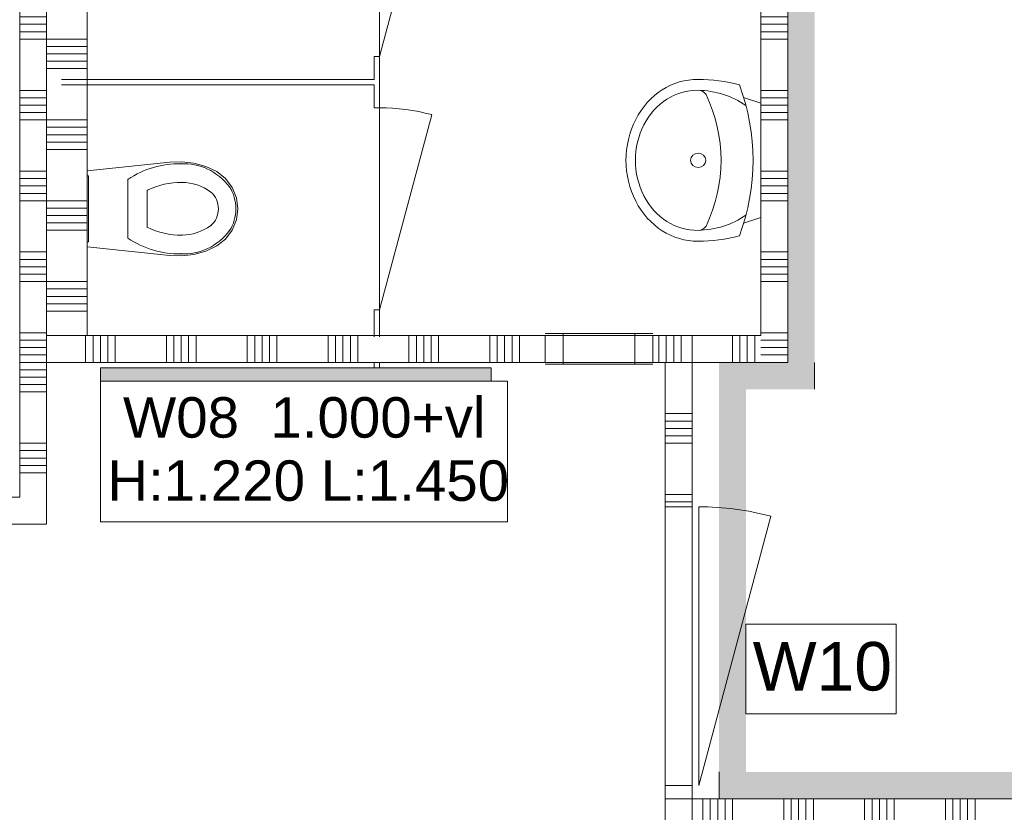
# Model space of a CAD drawing. Header units: millimetres. Extents: x -409 to 257590, y -7854 to 67330.
# Tile 4 of 205: x 6355 to 10009, y 23230 to 26172. Entities that reach past the tile are written whole.
import ezdxf

# ---------------------------------------------------------------- set-up
doc = ezdxf.new("R2010")
doc.units = ezdxf.units.MM
doc.header["$MEASUREMENT"] = 0
for name, color, linetype in [('42 Binnenwandafw', 7, 'Continuous'), ('42 Binnenwandafw Doorsnede-arcering', 7, 'Continuous'), ('Info Wandafwerking aanduiding', 7, 'Continuous'), ('Info Wandafwerking aanduiding Doorsnede-arcering', 7, 'Continuous'), ('New_# trashcan Laagscheidingslijnen', 7, 'Continuous'), ('New_22 NC Binnenwanden', 7, 'Continuous'), ('New_22 NC Binnenwanden Deuren', 7, 'Continuous'), ('New_22 NC Binnenwanden Doorsnede-arcering', 7, 'Continuous'), ('New_22 NC Binnenwanden Ramen', 7, 'Continuous'), ('New_72 Vaste Inrichting', 7, 'Continuous'), ('New_72 Vaste Inrichting Deuren', 7, 'Continuous'), ('New_74 Sanitair', 7, 'Continuous'), ('New_Z Ruimtefuncties Zone omranding', 7, 'Continuous')]:
    doc.layers.add(name, color=color, linetype=linetype)
doc.styles.add('GENERATED_STYLE_1', font='txt')

# ---------------------------------------------------------------- blocks, each defined once
blk = doc.blocks.new('*X105')
at = {"layer": 'New_22 NC Binnenwanden Doorsnede-arcering', "color": 254, "linetype": 'Continuous', "lineweight": 0, "true_color": 0xe9ebeb}
for p, q in [((6354.8, 28609.7), (6419.5, 28609.7)), ((6354.8, 28582.3), (6419.5, 28582.3)), ((6419.5, 28609.7), (6454.8, 28609.7)), ((6419.5, 28582.3), (6454.8, 28582.3)), ((6354.8, 28554.9), (6419.5, 28554.9)), ((6419.5, 28554.9), (6454.8, 28554.9)), ((6354.8, 28527.4), (6419.5, 28527.4)), ((6419.5, 28527.4), (6454.8, 28527.4)), ((6354.8, 28500), (6419.5, 28500)), ((6419.5, 28500), (6454.8, 28500)), ((6354.8, 28309.7), (6419.5, 28309.7)), ((6354.8, 28282.3), (6419.5, 28282.3)), ((6419.5, 28309.7), (6454.8, 28309.7)), ((6419.5, 28282.3), (6454.8, 28282.3)), ((6354.8, 28254.9), (6419.5, 28254.9)), ((6419.5, 28254.9), (6454.8, 28254.9)), ((6354.8, 28227.4), (6419.5, 28227.4)), ((6419.5, 28227.4), (6454.8, 28227.4)), ((6354.8, 28200), (6419.5, 28200)), ((6419.5, 28200), (6454.8, 28200)), ((6354.8, 28009.7), (6419.5, 28009.7)), ((6419.5, 28009.7), (6454.8, 28009.7)), ((6354.8, 27982.3), (6419.5, 27982.3)), ((6354.8, 27954.9), (6419.5, 27954.9)), ((6419.5, 27982.3), (6454.8, 27982.3)), ((6419.5, 27954.9), (6454.8, 27954.9)), ((6354.8, 27927.4), (6419.5, 27927.4)), ((6419.5, 27927.4), (6454.8, 27927.4)), ((6354.8, 27900), (6419.5, 27900)), ((6419.5, 27900), (6454.8, 27900)), ((6354.8, 27709.7), (6419.5, 27709.7)), ((6419.5, 27709.7), (6454.8, 27709.7)), ((6354.8, 27682.3), (6419.5, 27682.3)), ((6419.5, 27682.3), (6454.8, 27682.3)), ((6354.8, 27654.9), (6419.5, 27654.9)), ((6354.8, 27627.4), (6419.5, 27627.4)), ((6419.5, 27654.9), (6454.8, 27654.9)), ((6419.5, 27627.4), (6454.8, 27627.4)), ((6354.8, 27600), (6419.5, 27600)), ((6419.5, 27600), (6454.8, 27600)), ((6354.8, 27409.7), (6419.5, 27409.7)), ((6419.5, 27409.7), (6454.8, 27409.7)), ((6354.8, 27382.3), (6419.5, 27382.3)), ((6419.5, 27382.3), (6454.8, 27382.3)), ((6354.8, 27354.9), (6419.5, 27354.9)), ((6419.5, 27354.9), (6454.8, 27354.9)), ((6354.8, 27327.4), (6419.5, 27327.4)), ((6354.8, 27300), (6419.5, 27300)), ((6419.5, 27327.4), (6454.8, 27327.4)), ((6419.5, 27300), (6454.8, 27300)), ((6354.8, 27109.7), (6419.5, 27109.7)), ((6354.8, 27082.3), (6419.5, 27082.3)), ((6419.5, 27109.7), (6454.8, 27109.7)), ((6419.5, 27082.3), (6454.8, 27082.3)), ((6354.8, 27054.9), (6419.5, 27054.9)), ((6419.5, 27054.9), (6454.8, 27054.9)), ((6354.8, 27027.4), (6419.5, 27027.4)), ((6419.5, 27027.4), (6454.8, 27027.4)), ((6354.8, 27000), (6419.5, 27000)), ((6419.5, 27000), (6454.8, 27000)), ((6354.8, 26809.7), (6419.5, 26809.7)), ((6419.5, 26809.7), (6454.8, 26809.7)), ((6354.8, 26782.3), (6419.5, 26782.3)), ((6354.8, 26754.9), (6419.5, 26754.9)), ((6419.5, 26782.3), (6454.8, 26782.3)), ((6419.5, 26754.9), (6454.8, 26754.9)), ((6354.8, 26727.4), (6419.5, 26727.4)), ((6419.5, 26727.4), (6454.8, 26727.4)), ((6354.8, 26700), (6419.5, 26700)), ((6419.5, 26700), (6454.8, 26700)), ((6354.8, 26509.7), (6419.5, 26509.7)), ((6419.5, 26509.7), (6454.8, 26509.7)), ((6354.8, 26482.3), (6419.5, 26482.3)), ((6354.8, 26454.9), (6419.5, 26454.9)), ((6419.5, 26482.3), (6454.8, 26482.3)), ((6419.5, 26454.9), (6454.8, 26454.9)), ((6354.8, 26427.4), (6419.5, 26427.4)), ((6419.5, 26427.4), (6454.8, 26427.4)), ((6354.8, 26400), (6419.5, 26400)), ((6419.5, 26400), (6454.8, 26400)), ((6354.8, 26209.7), (6419.5, 26209.7)), ((6419.5, 26209.7), (6454.8, 26209.7)), ((6354.8, 26182.3), (6419.5, 26182.3)), ((6419.5, 26182.3), (6454.8, 26182.3)), ((6354.8, 26154.9), (6419.5, 26154.9)), ((6354.8, 26127.4), (6419.5, 26127.4)), ((6419.5, 26154.9), (6454.8, 26154.9)), ((6419.5, 26127.4), (6454.8, 26127.4)), ((6354.8, 26100), (6419.5, 26100)), ((6419.5, 26100), (6454.8, 26100)), ((6354.8, 25909.7), (6419.5, 25909.7)), ((6419.5, 25909.7), (6454.8, 25909.7)), ((6354.8, 25882.3), (6419.5, 25882.3)), ((6419.5, 25882.3), (6454.8, 25882.3)), ((6354.8, 25854.9), (6419.5, 25854.9)), ((6419.5, 25854.9), (6454.8, 25854.9)), ((6354.8, 25827.4), (6419.5, 25827.4)), ((6354.8, 25800), (6419.5, 25800)), ((6419.5, 25827.4), (6454.8, 25827.4)), ((6419.5, 25800), (6454.8, 25800)), ((6354.8, 25609.7), (6419.5, 25609.7)), ((6354.8, 25582.3), (6419.5, 25582.3)), ((6419.5, 25609.7), (6454.8, 25609.7)), ((6419.5, 25582.3), (6454.8, 25582.3)), ((6354.8, 25554.9), (6419.5, 25554.9)), ((6419.5, 25554.9), (6454.8, 25554.9)), ((6354.8, 25527.4), (6419.5, 25527.4)), ((6419.5, 25527.4), (6454.8, 25527.4)), ((6354.8, 25500), (6419.5, 25500)), ((6419.5, 25500), (6454.8, 25500)), ((6354.8, 25309.7), (6419.5, 25309.7)), ((6419.5, 25309.7), (6454.8, 25309.7)), ((6354.8, 25282.3), (6419.5, 25282.3)), ((6354.8, 25254.9), (6419.5, 25254.9)), ((6419.5, 25282.3), (6454.8, 25282.3)), ((6419.5, 25254.9), (6454.8, 25254.9)), ((6354.8, 25227.4), (6419.5, 25227.4)), ((6419.5, 25227.4), (6454.8, 25227.4)), ((6354.8, 25200), (6419.5, 25200)), ((6419.5, 25200), (6454.8, 25200)), ((6354.8, 25009.7), (6419.5, 25009.7)), ((6419.5, 25009.7), (6454.8, 25009.7)), ((6354.8, 24982.3), (6419.5, 24982.3)), ((6419.5, 24982.3), (6454.8, 24982.3)), ((6354.8, 24954.9), (6419.5, 24954.9)), ((6354.8, 24927.4), (6419.5, 24927.4)), ((6419.5, 24954.9), (6454.8, 24954.9)), ((6419.5, 24927.4), (6454.8, 24927.4))]:
    blk.add_line(p, q, dxfattribs=at)
blk = doc.blocks.new('Wall_11_2', base_point=(6454.8, 24900))
at = {"layer": 'New_22 NC Binnenwanden', "color": 8, "linetype": 'Continuous', "lineweight": 0, "true_color": 0x778488, "flags": 128}
for points in [[(6354.8, 28760), (6354.8, 24900)], [(6454.8, 25000), (6454.8, 28760)], [(6454.8, 24900), (6354.8, 24900)]]:
    blk.add_lwpolyline(points, dxfattribs=at)
at = {"layer": 'New_22 NC Binnenwanden', "color": 8, "lineweight": 0, "true_color": 0x778488}
blk.add_blockref('*X105', (0, 0), dxfattribs=at)
blk = doc.blocks.new('*X107')
at = {"layer": 'New_22 NC Binnenwanden Doorsnede-arcering', "color": 254, "linetype": 'Continuous', "lineweight": 0, "true_color": 0xe9ebeb}
for p, q in [((9122.5, 24982.3), (9204.8, 24982.3)), ((9149.9, 24954.9), (9204.8, 24954.9)), ((9177.4, 24927.4), (9204.8, 24927.4))]:
    blk.add_line(p, q, dxfattribs=at)
blk = doc.blocks.new('*X109')
at = {"layer": 'New_22 NC Binnenwanden Doorsnede-arcering', "color": 254, "linetype": 'Continuous', "lineweight": 0, "true_color": 0xe9ebeb}
for p, q in [((9104.8, 27109.7), (9204.8, 27109.7)), ((9104.8, 27082.3), (9204.8, 27082.3)), ((9104.8, 27054.9), (9204.8, 27054.9)), ((9104.8, 27027.4), (9204.8, 27027.4)), ((9104.8, 27000), (9204.8, 27000)), ((9104.8, 26809.7), (9204.8, 26809.7)), ((9104.8, 26782.3), (9204.8, 26782.3)), ((9104.8, 26754.9), (9204.8, 26754.9)), ((9104.8, 26727.4), (9204.8, 26727.4)), ((9104.8, 26700), (9204.8, 26700)), ((9104.8, 26509.7), (9204.8, 26509.7)), ((9104.8, 26482.3), (9204.8, 26482.3)), ((9104.8, 26454.9), (9204.8, 26454.9)), ((9104.8, 26427.4), (9204.8, 26427.4)), ((9104.8, 26400), (9204.8, 26400)), ((9104.8, 26209.7), (9204.8, 26209.7)), ((9104.8, 26182.3), (9204.8, 26182.3)), ((9104.8, 26154.9), (9204.8, 26154.9)), ((9104.8, 26127.4), (9204.8, 26127.4)), ((9104.8, 26100), (9204.8, 26100)), ((9104.8, 25909.7), (9204.8, 25909.7)), ((9104.8, 25882.3), (9204.8, 25882.3)), ((9104.8, 25854.9), (9204.8, 25854.9)), ((9104.8, 25827.4), (9204.8, 25827.4)), ((9104.8, 25800), (9204.8, 25800)), ((9104.8, 25609.7), (9204.8, 25609.7)), ((9104.8, 25582.3), (9204.8, 25582.3)), ((9104.8, 25554.9), (9204.8, 25554.9)), ((9104.8, 25527.4), (9204.8, 25527.4)), ((9104.8, 25500), (9204.8, 25500)), ((9104.8, 25309.7), (9204.8, 25309.7)), ((9104.8, 25282.3), (9204.8, 25282.3)), ((9104.8, 25254.9), (9204.8, 25254.9)), ((9104.8, 25227.4), (9204.8, 25227.4)), ((9104.8, 25200), (9204.8, 25200)), ((9104.8, 25009.7), (9204.8, 25009.7))]:
    blk.add_line(p, q, dxfattribs=at)
blk = doc.blocks.new('*X113')
at = {"layer": 'New_22 NC Binnenwanden Doorsnede-arcering', "color": 254, "linetype": 'Continuous', "lineweight": 0, "true_color": 0xe9ebeb}
for p, q in [((9104.8, 24982.3), (9122.5, 24982.3)), ((9104.8, 24954.9), (9149.9, 24954.9)), ((9104.8, 24927.4), (9177.4, 24927.4))]:
    blk.add_line(p, q, dxfattribs=at)
blk = doc.blocks.new('Wall_12_2', base_point=(9104.8, 28760))
at = {"layer": 'New_22 NC Binnenwanden', "color": 8, "linetype": 'Continuous', "lineweight": 0, "true_color": 0x778488, "flags": 128}
for points in [[(9104.8, 27116), (9104.8, 25000)], [(9204.8, 24900), (9204.8, 27116)], [(9204.8, 24900), (9104.8, 24900)]]:
    blk.add_lwpolyline(points, dxfattribs=at)
at = {"layer": 'New_22 NC Binnenwanden', "color": 8, "lineweight": 0, "true_color": 0x778488}
for name in ['*X109', '*X113', '*X107']:
    blk.add_blockref(name, (0, 0), dxfattribs=at)
blk = doc.blocks.new('*X170')
at = {"layer": 'New_22 NC Binnenwanden Doorsnede-arcering', "color": 254, "linetype": 'Continuous', "lineweight": 0, "true_color": 0xe9ebeb}
for p, q in [((8750, 24709.7), (8850, 24709.7)), ((8750, 24682.3), (8850, 24682.3)), ((8750, 24654.9), (8850, 24654.9)), ((8750, 24627.4), (8850, 24627.4)), ((8750, 24600), (8850, 24600)), ((8750, 24409.7), (8850, 24409.7)), ((8750, 24382.3), (8850, 24382.3))]:
    blk.add_line(p, q, dxfattribs=at)
blk = doc.blocks.new('D1 22_4')
at = {"layer": 'New_22 NC Binnenwanden Deuren', "color": 1, "linetype": 'Continuous', "lineweight": 0}
for q in [(-481.8, 267.6), (-517, 0)]:
    blk.add_line((517, 0), q, dxfattribs=at)
at = {"layer": 'New_22 NC Binnenwanden Deuren', "color": 7, "linetype": 'Continuous', "lineweight": 0}
for p, q in [((-517, -25), (-517, -125)), ((-517, -25), (-517, -125)), ((517, -25), (517, -125)), ((517, -25), (517, -125))]:
    blk.add_line(p, q, dxfattribs=at)
at = {"layer": 'New_22 NC Binnenwanden Deuren', "color": 1, "linetype": 'Continuous', "lineweight": 0}
blk.add_arc((517, 0), 1034, 165, 180, dxfattribs=at)
blk = doc.blocks.new('Wall_26_2', base_point=(8850, 25000))
at = {"layer": 'New_22 NC Binnenwanden', "color": 8, "linetype": 'Continuous', "lineweight": 0, "true_color": 0x778488}
for p, q in [((8850, 24364), (8750, 24364)), ((8850, 23330), (8750, 23330))]:
    blk.add_line(p, q, dxfattribs=at)
at = {"layer": 'New_22 NC Binnenwanden', "color": 8, "linetype": 'Continuous', "lineweight": 0, "true_color": 0x778488, "flags": 128}
for points in [[(8750, 24900), (8750, 24364)], [(8850, 24900), (8750, 24900)], [(8850, 24364), (8850, 24900)], [(8750, 23330), (8750, 23280)], [(8850, 23280), (8850, 23330)], [(8850, 23280), (8750, 23280)]]:
    blk.add_lwpolyline(points, dxfattribs=at)
at = {"layer": 'New_22 NC Binnenwanden', "color": 8, "lineweight": 0, "true_color": 0x778488}
blk.add_blockref('*X170', (0, 0), dxfattribs=at)
at = {"layer": 'New_22 NC Binnenwanden Deuren', "color": 1, "linetype": 'Continuous', "lineweight": 0, "zscale": 1000, "rotation": 270.0000001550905}
blk.add_blockref('D1 22_4', (8875, 23847), dxfattribs=at)
blk = doc.blocks.new('*X181')
at = {"layer": 'New_22 NC Binnenwanden Doorsnede-arcering', "color": 254, "linetype": 'Continuous', "lineweight": 0, "true_color": 0xe9ebeb}
for p, q in [((8890.3, 23181.5), (8890.3, 23280)), ((8917.7, 23181.5), (8917.7, 23280)), ((8945.1, 23181.5), (8945.1, 23280)), ((8972.6, 23181.5), (8972.6, 23280)), ((9000, 23181.5), (9000, 23280)), ((9190.3, 23181.5), (9190.3, 23280)), ((9217.7, 23181.5), (9217.7, 23280)), ((9245.1, 23181.5), (9245.1, 23280)), ((9272.6, 23181.5), (9272.6, 23280)), ((9300, 23181.5), (9300, 23280)), ((9490.3, 23181.5), (9490.3, 23280)), ((9517.7, 23181.5), (9517.7, 23280)), ((9545.1, 23181.5), (9545.1, 23280)), ((9572.6, 23181.5), (9572.6, 23280)), ((9600, 23181.5), (9600, 23280)), ((9790.3, 23181.5), (9790.3, 23280)), ((9817.7, 23181.5), (9817.7, 23280)), ((9845.1, 23181.5), (9845.1, 23280)), ((9872.6, 23181.5), (9872.6, 23280)), ((9900, 23181.5), (9900, 23280)), ((10090.3, 23181.5), (10090.3, 23280)), ((10117.7, 23181.5), (10117.7, 23280)), ((10145.1, 23181.5), (10145.1, 23280)), ((8890.3, 23180), (8890.3, 23181.5)), ((8917.7, 23180), (8917.7, 23181.5)), ((8945.1, 23180), (8945.1, 23181.5)), ((8972.6, 23180), (8972.6, 23181.5)), ((9000, 23180), (9000, 23181.5)), ((9190.3, 23180), (9190.3, 23181.5)), ((9217.7, 23180), (9217.7, 23181.5)), ((9245.1, 23180), (9245.1, 23181.5)), ((9272.6, 23180), (9272.6, 23181.5)), ((9300, 23180), (9300, 23181.5)), ((9490.3, 23180), (9490.3, 23181.5)), ((9517.7, 23180), (9517.7, 23181.5)), ((9545.1, 23180), (9545.1, 23181.5)), ((9572.6, 23180), (9572.6, 23181.5)), ((9600, 23180), (9600, 23181.5)), ((9790.3, 23180), (9790.3, 23181.5)), ((9817.7, 23180), (9817.7, 23181.5)), ((9845.1, 23180), (9845.1, 23181.5)), ((9872.6, 23180), (9872.6, 23181.5)), ((9900, 23180), (9900, 23181.5)), ((10090.3, 23180), (10090.3, 23181.5)), ((10117.7, 23180), (10117.7, 23181.5)), ((10145.1, 23180), (10145.1, 23181.5))]:
    blk.add_line(p, q, dxfattribs=at)
blk = doc.blocks.new('Wall_29_2', base_point=(15750, 23280))
at = {"layer": 'New_22 NC Binnenwanden', "color": 8, "linetype": 'Continuous', "lineweight": 0, "true_color": 0x778488, "flags": 128}
for points in [[(10150, 23280), (8850, 23280)], [(8850, 23280), (8850, 23180)]]:
    blk.add_lwpolyline(points, dxfattribs=at)
at = {"layer": 'New_22 NC Binnenwanden', "color": 8, "lineweight": 0, "true_color": 0x778488}
blk.add_blockref('*X181', (0, 0), dxfattribs=at)
blk = doc.blocks.new('D1 22_6')
at = {"layer": 'New_72 Vaste Inrichting Deuren', "color": 1, "linetype": 'Continuous', "lineweight": 0}
for q in [(-349.4, 194.1), (-375, 0)]:
    blk.add_line((375, 0), q, dxfattribs=at)
at = {"layer": 'New_72 Vaste Inrichting Deuren', "color": 9, "linetype": 'Continuous', "lineweight": 0}
for p, q in [((-375, -0.1), (-375, -20)), ((375, -0.1), (375, -20))]:
    blk.add_line(p, q, dxfattribs=at)
at = {"layer": 'New_72 Vaste Inrichting Deuren', "color": 1, "linetype": 'Continuous', "lineweight": 0}
blk.add_arc((375, 0), 750, 165, 180, dxfattribs=at)
blk = doc.blocks.new('Wall_40_2', base_point=(7679.8, 28860))
at = {"layer": 'New_# trashcan Laagscheidingslijnen', "color": 9, "linetype": 'Continuous', "lineweight": 0}
for p, q in [((7669.8, 25094.9), (7669.8, 24994.9)), ((7689.8, 24994.9), (7689.8, 25094.9))]:
    blk.add_line(p, q, dxfattribs=at)
at = {"layer": 'New_72 Vaste Inrichting', "color": 9, "linetype": 'Continuous', "lineweight": 0}
for p, q in [((7689.7, 26035), (7669.8, 26035)), ((7689.7, 25845), (7669.8, 25845)), ((7689.7, 25095), (7669.8, 25095)), ((7689.8, 24900), (7669.8, 24900))]:
    blk.add_line(p, q, dxfattribs=at)
at = {"layer": 'New_72 Vaste Inrichting', "color": 9, "linetype": 'Continuous', "lineweight": 0, "flags": 128}
for points in [[(7669.8, 26035), (7669.8, 25950)], [(7689.8, 25845), (7689.8, 26035)], [(7669.8, 25930), (7669.8, 25845)], [(7669.8, 25095), (7669.8, 25094.9)], [(7689.8, 25094.9), (7689.8, 25095)], [(7669.8, 24900), (7669.8, 24880)], [(7689.8, 24880), (7689.8, 24900)], [(7669.8, 24880), (7689.8, 24880)]]:
    blk.add_lwpolyline(points, dxfattribs=at)
at = {"layer": 'New_72 Vaste Inrichting Deuren', "color": 1, "linetype": 'Continuous', "lineweight": 0, "zscale": 1000, "rotation": 270}
for p in [(7689.8, 26410), (7689.8, 25470)]:
    blk.add_blockref('D1 22_6', p, dxfattribs=at)
blk = doc.blocks.new('Wall_42_2', base_point=(7679.8, 25940))
at = {"layer": 'New_# trashcan Laagscheidingslijnen', "color": 9, "linetype": 'Continuous', "lineweight": 0}
for p, q in [((6610.3, 25950), (6510.3, 25950)), ((6510.3, 25930), (6610.3, 25930))]:
    blk.add_line(p, q, dxfattribs=at)
at = {"layer": 'New_72 Vaste Inrichting', "color": 9, "linetype": 'Continuous', "lineweight": 0, "flags": 128}
for points in [[(6454.8, 25950), (6454.8, 25930)], [(7669.8, 25950), (6610.3, 25950)], [(6610.3, 25930), (7669.8, 25930)]]:
    blk.add_lwpolyline(points, dxfattribs=at)
blk = doc.blocks.new('*X263')
at = {"layer": 'New_22 NC Binnenwanden Doorsnede-arcering', "color": 254, "linetype": 'Continuous', "lineweight": 0, "true_color": 0xe9ebeb}
for p, q in [((6604.8, 28745.1), (6454.8, 28745.1)), ((6604.8, 28717.7), (6454.8, 28717.7)), ((6604.8, 28690.3), (6454.8, 28690.3)), ((6604.8, 28500), (6454.8, 28500)), ((6604.8, 28472.6), (6454.8, 28472.6)), ((6604.8, 28445.1), (6454.8, 28445.1)), ((6604.8, 28417.7), (6454.8, 28417.7)), ((6604.8, 28390.3), (6454.8, 28390.3)), ((6604.8, 28200), (6454.8, 28200)), ((6604.8, 28172.6), (6454.8, 28172.6)), ((6604.8, 28145.1), (6454.8, 28145.1)), ((6604.8, 28117.7), (6454.8, 28117.7)), ((6604.8, 28090.3), (6454.8, 28090.3)), ((6604.8, 27900), (6454.8, 27900)), ((6604.8, 27872.6), (6454.8, 27872.6)), ((6604.8, 27845.1), (6454.8, 27845.1)), ((6604.8, 27817.7), (6454.8, 27817.7)), ((6604.8, 27790.3), (6454.8, 27790.3)), ((6604.8, 27600), (6454.8, 27600)), ((6604.8, 27572.6), (6454.8, 27572.6)), ((6604.8, 27545.1), (6454.8, 27545.1)), ((6604.8, 27517.7), (6454.8, 27517.7)), ((6604.8, 27490.3), (6454.8, 27490.3)), ((6604.8, 27300), (6454.8, 27300)), ((6604.8, 27272.6), (6454.8, 27272.6)), ((6604.8, 27245.1), (6454.8, 27245.1)), ((6604.8, 27217.7), (6454.8, 27217.7)), ((6604.8, 27190.3), (6454.8, 27190.3)), ((6604.8, 27000), (6454.8, 27000)), ((6604.8, 26972.6), (6454.8, 26972.6)), ((6604.8, 26945.1), (6454.8, 26945.1)), ((6604.8, 26917.7), (6454.8, 26917.7)), ((6604.8, 26890.3), (6454.8, 26890.3)), ((6604.8, 26700), (6454.8, 26700)), ((6604.8, 26672.6), (6454.8, 26672.6)), ((6604.8, 26645.1), (6454.8, 26645.1)), ((6604.8, 26617.7), (6454.8, 26617.7)), ((6604.8, 26590.3), (6454.8, 26590.3)), ((6604.8, 26400), (6454.8, 26400)), ((6604.8, 26372.6), (6454.8, 26372.6)), ((6604.8, 26345.1), (6454.8, 26345.1)), ((6604.8, 26317.7), (6454.8, 26317.7)), ((6604.8, 26290.3), (6454.8, 26290.3)), ((6604.8, 26100), (6454.8, 26100)), ((6604.8, 26072.6), (6454.8, 26072.6)), ((6604.8, 26045.1), (6454.8, 26045.1)), ((6604.8, 26017.7), (6454.8, 26017.7)), ((6604.8, 25990.3), (6454.8, 25990.3)), ((6604.8, 25800), (6454.8, 25800)), ((6604.8, 25772.6), (6454.8, 25772.6)), ((6604.8, 25745.1), (6454.8, 25745.1)), ((6604.8, 25717.7), (6454.8, 25717.7)), ((6604.8, 25690.3), (6454.8, 25690.3)), ((6604.8, 25500), (6454.8, 25500)), ((6604.8, 25472.6), (6454.8, 25472.6)), ((6604.8, 25445.1), (6454.8, 25445.1)), ((6604.8, 25417.7), (6454.8, 25417.7)), ((6604.8, 25390.3), (6454.8, 25390.3)), ((6604.8, 25200), (6454.8, 25200)), ((6604.8, 25172.6), (6454.8, 25172.6)), ((6604.8, 25145.1), (6454.8, 25145.1)), ((6604.8, 25117.7), (6454.8, 25117.7)), ((6604.8, 25090.3), (6454.8, 25090.3))]:
    blk.add_line(p, q, dxfattribs=at)
blk = doc.blocks.new('Wall_43_2', base_point=(6604.8, 25000))
at = {"layer": 'New_22 NC Binnenwanden', "color": 8, "linetype": 'Continuous', "lineweight": 0, "true_color": 0x778488, "flags": 128}
for points in [[(6454.8, 28760), (6454.8, 25000)], [(6604.8, 25000), (6604.8, 28760)], [(6454.8, 25000), (6604.8, 25000)]]:
    blk.add_lwpolyline(points, dxfattribs=at)
at = {"layer": 'New_22 NC Binnenwanden', "color": 8, "lineweight": 0, "true_color": 0x778488}
blk.add_blockref('*X263', (0, 0), dxfattribs=at)
blk = doc.blocks.new('*X286')
at = {"layer": 'New_22 NC Binnenwanden Doorsnede-arcering', "color": 254, "linetype": 'Continuous', "lineweight": 0, "true_color": 0xe9ebeb}
for p, q in [((6419.8, 24899.9), (6354.8, 24899.9)), ((6454.8, 24899.9), (6419.8, 24899.9)), ((6419.8, 24872.5), (6354.8, 24872.5)), ((6454.8, 24872.5), (6419.8, 24872.5)), ((6419.8, 24845), (6354.8, 24845)), ((6419.8, 24817.6), (6354.8, 24817.6)), ((6454.8, 24845), (6419.8, 24845)), ((6454.8, 24817.6), (6419.8, 24817.6)), ((6419.8, 24790.2), (6354.8, 24790.2)), ((6454.8, 24790.2), (6419.8, 24790.2)), ((6419.8, 24599.9), (6354.8, 24599.9)), ((6454.8, 24599.9), (6419.8, 24599.9)), ((6419.8, 24572.5), (6354.8, 24572.5)), ((6454.8, 24572.5), (6419.8, 24572.5)), ((6419.8, 24545), (6354.8, 24545)), ((6419.8, 24517.6), (6354.8, 24517.6)), ((6454.8, 24545), (6419.8, 24545)), ((6454.8, 24517.6), (6419.8, 24517.6)), ((6419.8, 24490.2), (6354.8, 24490.2)), ((6454.8, 24490.2), (6419.8, 24490.2))]:
    blk.add_line(p, q, dxfattribs=at)
blk = doc.blocks.new('Wall_55_2', base_point=(6454.8, 25000))
at = {"layer": 'New_22 NC Binnenwanden', "color": 8, "linetype": 'Continuous', "lineweight": 0, "true_color": 0x778488, "flags": 128}
for points in [[(6354.8, 25000), (6354.8, 24400)], [(6454.8, 24300), (6454.8, 25000)], [(6354.8, 24300), (6454.8, 24300)]]:
    blk.add_lwpolyline(points, dxfattribs=at)
at = {"layer": 'New_22 NC Binnenwanden', "color": 8, "lineweight": 0, "true_color": 0x778488}
blk.add_blockref('*X286', (0, 0), dxfattribs=at)
blk = doc.blocks.new('*X288')
at = {"layer": 'New_22 NC Binnenwanden Doorsnede-arcering', "color": 254, "linetype": 'Continuous', "lineweight": 0, "true_color": 0xe9ebeb}
for p, q in [((9000, 25000), (9000, 24964.7)), ((9027.4, 25000), (9027.4, 24964.7)), ((9054.9, 25000), (9054.9, 24964.7)), ((9082.3, 25000), (9082.3, 24964.7)), ((9000, 24964.7), (9000, 24900)), ((9027.4, 24964.7), (9027.4, 24900)), ((9054.9, 24964.7), (9054.9, 24900)), ((9082.3, 24964.7), (9082.3, 24900))]:
    blk.add_line(p, q, dxfattribs=at)
blk = doc.blocks.new('Wall_56_2', base_point=(9104.8, 25000))
at = {"layer": 'New_22 NC Binnenwanden', "color": 8, "linetype": 'Continuous', "lineweight": 0, "true_color": 0x778488, "flags": 128}
for points in [[(9104.8, 25000), (8850.7, 25000)], [(8850.7, 24900), (8850.7, 25000)], [(8850.7, 24900), (9104.8, 24900)]]:
    blk.add_lwpolyline(points, dxfattribs=at)
at = {"layer": 'New_22 NC Binnenwanden', "color": 8, "lineweight": 0, "true_color": 0x778488}
blk.add_blockref('*X288', (0, 0), dxfattribs=at)
blk = doc.blocks.new('*X635')
at = {"layer": 'New_22 NC Binnenwanden Doorsnede-arcering', "color": 254, "linetype": 'Continuous', "lineweight": 0, "true_color": 0xe9ebeb}
for p, q in [((6599.5, 25000), (6599.5, 24964.8)), ((6626.9, 25000), (6626.9, 24964.8)), ((6654.3, 25000), (6654.3, 24964.8)), ((6681.8, 25000), (6681.8, 24964.8)), ((6709.2, 25000), (6709.2, 24964.8)), ((6899.5, 25000), (6899.5, 24964.8)), ((6926.9, 25000), (6926.9, 24964.8)), ((6954.3, 25000), (6954.3, 24964.8)), ((6981.8, 25000), (6981.8, 24964.8)), ((7009.2, 25000), (7009.2, 24964.8)), ((7199.5, 25000), (7199.5, 24964.8)), ((7226.9, 25000), (7226.9, 24964.8)), ((7254.3, 25000), (7254.3, 24964.8)), ((7281.8, 25000), (7281.8, 24964.8)), ((7309.2, 25000), (7309.2, 24964.8)), ((7499.5, 25000), (7499.5, 24964.8)), ((7526.9, 25000), (7526.9, 24964.8)), ((7554.3, 25000), (7554.3, 24964.8)), ((7581.8, 25000), (7581.8, 24964.8)), ((7609.2, 25000), (7609.2, 24964.8)), ((7799.5, 25000), (7799.5, 24964.8)), ((7826.9, 25000), (7826.9, 24964.8)), ((7854.3, 25000), (7854.3, 24964.8)), ((7881.8, 25000), (7881.8, 24964.8)), ((7909.2, 25000), (7909.2, 24964.8)), ((8099.5, 25000), (8099.5, 24964.8)), ((8126.9, 25000), (8126.9, 24964.8)), ((8154.3, 25000), (8154.3, 24964.8)), ((8181.8, 25000), (8181.8, 24964.8)), ((8209.2, 25000), (8209.2, 24964.8)), ((6599.5, 24964.8), (6599.5, 24900)), ((6626.9, 24964.8), (6626.9, 24900)), ((6654.3, 24964.8), (6654.3, 24900)), ((6681.8, 24964.8), (6681.8, 24900)), ((6709.2, 24964.8), (6709.2, 24900)), ((6899.5, 24964.8), (6899.5, 24900)), ((6926.9, 24964.8), (6926.9, 24900)), ((6954.3, 24964.8), (6954.3, 24900)), ((6981.8, 24964.8), (6981.8, 24900)), ((7009.2, 24964.8), (7009.2, 24900)), ((7199.5, 24964.8), (7199.5, 24900)), ((7226.9, 24964.8), (7226.9, 24900)), ((7254.3, 24964.8), (7254.3, 24900)), ((7281.8, 24964.8), (7281.8, 24900)), ((7309.2, 24964.8), (7309.2, 24900)), ((7499.5, 24964.8), (7499.5, 24900)), ((7526.9, 24964.8), (7526.9, 24900)), ((7554.3, 24964.8), (7554.3, 24900)), ((7581.8, 24964.8), (7581.8, 24900)), ((7609.2, 24964.8), (7609.2, 24900)), ((7799.5, 24964.8), (7799.5, 24900)), ((7826.9, 24964.8), (7826.9, 24900)), ((7854.3, 24964.8), (7854.3, 24900)), ((7881.8, 24964.8), (7881.8, 24900)), ((7909.2, 24964.8), (7909.2, 24900)), ((8099.5, 24964.8), (8099.5, 24900)), ((8126.9, 24964.8), (8126.9, 24900)), ((8154.3, 24964.8), (8154.3, 24900)), ((8181.8, 24964.8), (8181.8, 24900)), ((8209.2, 24964.8), (8209.2, 24900))]:
    blk.add_line(p, q, dxfattribs=at)
blk = doc.blocks.new('*X636')
at = {"layer": 'New_22 NC Binnenwanden Doorsnede-arcering', "color": 254, "linetype": 'Continuous', "lineweight": 0, "true_color": 0xe9ebeb}
for p, q in [((8726.9, 25000), (8726.9, 24964.9)), ((8754.3, 25000), (8754.3, 24964.9)), ((8781.8, 25000), (8781.8, 24964.9)), ((8809.2, 25000), (8809.2, 24964.9)), ((8726.9, 24964.9), (8726.9, 24900)), ((8754.3, 24964.9), (8754.3, 24900)), ((8781.8, 24964.9), (8781.8, 24900)), ((8809.2, 24964.9), (8809.2, 24900))]:
    blk.add_line(p, q, dxfattribs=at)
blk = doc.blocks.new('R1 22_2')
at = {"layer": 'New_22 NC Binnenwanden Ramen', "color": 1, "linetype": 'Continuous', "lineweight": 0}
for p, q in [((-200, 0), (-133, 0)), ((-133, 0), (-133, -114)), ((-133, 0), (133, 0)), ((133, -114), (133, 0)), ((133, 0), (200, 0)), ((-133, -114), (-200, -114)), ((133, -114), (-133, -114)), ((200, -114), (133, -114))]:
    blk.add_line(p, q, dxfattribs=at)
at = {"layer": 'New_22 NC Binnenwanden Ramen', "color": 9, "linetype": 'Continuous', "lineweight": 0}
for p, q in [((-200, -7), (200, -7)), ((-200, -107), (200, -107))]:
    blk.add_line(p, q, dxfattribs=at)
at = {"layer": 'New_22 NC Binnenwanden Ramen', "color": 7, "linetype": 'Continuous', "lineweight": 0}
for p, q in [((-200, -7), (-200, -107)), ((-200, -7), (-200, -107)), ((200, -7), (200, -107)), ((200, -7), (200, -107))]:
    blk.add_line(p, q, dxfattribs=at)
blk = doc.blocks.new('Wall_137_2', base_point=(8850.7, 25000))
at = {"layer": 'New_22 NC Binnenwanden', "color": 8, "linetype": 'Continuous', "lineweight": 0, "true_color": 0x778488}
for p, q in [((8304.8, 24900), (8304.8, 25000)), ((8704.8, 24900), (8704.8, 25000))]:
    blk.add_line(p, q, dxfattribs=at)
at = {"layer": 'New_22 NC Binnenwanden', "color": 8, "linetype": 'Continuous', "lineweight": 0, "true_color": 0x778488, "flags": 128}
for points in [[(8304.8, 25000), (6454.8, 25000)], [(8850.7, 25000), (8704.8, 25000)], [(8850.7, 24900), (8850.7, 25000)], [(6454.8, 24900), (6454.8, 24900)], [(6454.8, 24900), (8304.8, 24900)], [(8704.8, 24900), (8850.7, 24900)]]:
    blk.add_lwpolyline(points, dxfattribs=at)
at = {"layer": 'New_22 NC Binnenwanden', "color": 8, "lineweight": 0, "true_color": 0x778488}
for name in ['*X635', '*X636']:
    blk.add_blockref(name, (0, 0), dxfattribs=at)
at = {"layer": 'New_22 NC Binnenwanden Ramen', "color": 1, "linetype": 'Continuous', "lineweight": 0, "xscale": -1, "zscale": 1000, "rotation": 180.0011935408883}
blk.add_blockref('R1 22_2', (8504.8, 24893), dxfattribs=at)
blk = doc.blocks.new('Wall_264_2', base_point=(8850, 23280))
at = {"layer": 'New_22 NC Binnenwanden', "color": 8, "linetype": 'Continuous', "lineweight": 0, "true_color": 0x778488, "flags": 128}
for points in [[(8750, 23280), (8750, 21585)], [(8850, 23280), (8750, 23280)], [(8850, 17060), (8850, 23280)]]:
    blk.add_lwpolyline(points, dxfattribs=at)
blk = doc.blocks.new('Wall_367_2', base_point=(15750, 23280))
at = {"layer": 'Info Wandafwerking aanduiding Doorsnede-arcering', "linetype": 'Continuous', "lineweight": 0}
for points in [[(9050, 23380), (8950, 23280), (9050, 23280)], [(9050, 23380), (8950, 23380), (8950, 23280)], [(9050, 23280), (15650, 23280), (15650, 23380), (9050, 23380)]]:
    blk.add_hatch(color=1, dxfattribs=at).paths.add_polyline_path(points)
at = {"layer": 'Info Wandafwerking aanduiding', "color": 9, "linetype": 'Continuous', "lineweight": 0, "flags": 128}
blk.add_lwpolyline([(8950, 23280), (8950, 23380)], dxfattribs=at)
blk = doc.blocks.new('Wall_368_2', base_point=(8950, 23280))
at = {"layer": 'Info Wandafwerking aanduiding Doorsnede-arcering', "linetype": 'Continuous', "lineweight": 0}
for points in [[(8950, 24800), (9050, 24800), (8950, 24900)], [(8950, 24900), (9050, 24800), (9050, 24900)], [(8950, 24800), (8950, 23380), (9050, 23380), (9050, 24800)]]:
    blk.add_hatch(color=1, dxfattribs=at).paths.add_polyline_path(points)
at = {"layer": 'Info Wandafwerking aanduiding', "color": 9, "linetype": 'Continuous', "lineweight": 0, "flags": 128}
blk.add_lwpolyline([(8950, 24900), (9050, 24900)], dxfattribs=at)
blk = doc.blocks.new('Wall_369_2', base_point=(8950, 24900))
at = {"layer": 'Info Wandafwerking aanduiding Doorsnede-arcering', "linetype": 'Continuous', "lineweight": 0}
for points in [[(9204.8, 24900), (9050, 24900), (9050, 24800), (9204.8, 24800)], [(9204.8, 24800), (9304.8, 24800), (9204.8, 24900)], [(9204.8, 24900), (9304.8, 24800), (9304.8, 24900)]]:
    blk.add_hatch(color=1, dxfattribs=at).paths.add_polyline_path(points)
at = {"layer": 'Info Wandafwerking aanduiding', "color": 9, "linetype": 'Continuous', "lineweight": 0, "flags": 128}
blk.add_lwpolyline([(9304.8, 24800), (9304.8, 24900)], dxfattribs=at)
blk = doc.blocks.new('Wall_370_2', base_point=(9204.8, 24900))
at = {"layer": 'Info Wandafwerking aanduiding Doorsnede-arcering', "linetype": 'Continuous', "lineweight": 0}
blk.add_hatch(color=1, dxfattribs=at).paths.add_polyline_path([(9204.8, 28860), (9204.8, 24900), (9304.8, 24900), (9304.8, 28860)])
blk = doc.blocks.new('Wall_413_2', base_point=(6654.8, 24900))
at = {"layer": '42 Binnenwandafw Doorsnede-arcering', "linetype": 'Continuous', "lineweight": 0, "true_color": 0x934451}
blk.add_hatch(color=15, dxfattribs=at).paths.add_polyline_path([(6654.8, 24830), (8104.8, 24830), (8104.8, 24880), (6654.8, 24880)])
at = {"layer": '42 Binnenwandafw', "color": 15, "linetype": 'Continuous', "lineweight": 0, "true_color": 0x934451, "flags": 128}
for points in [[(8104.8, 24880), (6654.8, 24880)], [(6654.8, 24880), (6654.8, 24830)], [(8104.8, 24830), (8104.8, 24880)], [(6654.8, 24830), (8104.8, 24830)]]:
    blk.add_lwpolyline(points, dxfattribs=at)
blk = doc.blocks.new('Toilet 22')
at = {"layer": 'New_74 Sanitair', "color": 1, "linetype": 'Continuous', "lineweight": 0}
for p, q in [((-141, 0), (-173.3, -306.6)), ((141, 0), (-141, 0)), ((123, 0), (-123, 0)), ((-123, 0), (-123, -5)), ((123, -5), (123, 0)), ((173.3, -306.6), (141, 0)), ((-123, -5), (123, -5)), ((0, -151.4), (-108.9, -151.4)), ((108.9, -151.4), (0, -151.4)), ((0, -223.6), (-68.8, -223.6)), ((68.8, -223.6), (0, -223.6)), ((-173.3, -306.6), (-174.9, -351.8)), ((174.9, -351.8), (173.3, -306.6)), ((-174.9, -351.8), (-169.4, -396.7)), ((169.4, -396.7), (174.9, -351.8)), ((-169.4, -396.7), (-157, -440.3)), ((157, -440.3), (169.4, -396.7)), ((-157, -440.3), (-138, -481.3)), ((62.1, -459.7), (62.1, -459.7)), ((138, -481.3), (157, -440.3)), ((-138, -481.3), (-112.4, -513.9)), ((0, -487.5), (0, -487.5)), ((112.4, -513.9), (138, -481.3)), ((-112.4, -513.9), (-79.4, -538.8)), ((-79.4, -538.8), (-41, -554.6)), ((41, -554.6), (79.4, -538.8)), ((79.4, -538.8), (112.4, -513.9)), ((81.1, -529), (81.1, -529)), ((-41, -554.6), (0, -560)), ((0, -552.4), (0, -552.4)), ((0, -560), (41, -554.6))]:
    blk.add_line(p, q, dxfattribs=at)
for centre, major_axis, start_param, end_param in [((258.1, -339.4), (425.3, 0), 2.612188, 3.165208), ((-258.1, -339.4), (425.3, 0), 6.259569, 6.81259), ((264.5, -347.9), (362.2, 0), 2.738768, 3.154495), ((-264.5, -347.9), (362.2, 0), 6.270283, 6.68601), ((89.5, -360.8), (256.9, 0), 3.085861, 3.98645), ((134.9, -351.4), (232.6, 0), 3.144841, 3.702507), ((-134.9, -351.4), (232.6, 0), 5.722271, 6.279937), ((-89.5, -360.8), (256.9, 0), 5.438328, 6.338917), ((0.8, -419), (78.2, 0), 3.778693, 4.701998), ((-0.8, -419), (78.2, 0), 4.72278, 5.646085), ((0.8, -431.2), (138.5, 0), 4.079884, 4.706528), ((-0.8, -431.2), (138.5, 0), 4.71825, 5.344894)]:
    blk.add_ellipse(centre, major_axis=major_axis, ratio=0.875546, start_param=start_param, end_param=end_param, dxfattribs=at)
for p in [(108.9, -151.4), (68.8, -223.6), (-167, -348.2), (-97.7, -352), (97.7, -352), (167, -348.2), (-62.1, -459.7), (-81.1, -529)]:
    blk.add_point(p, dxfattribs=at)
blk = doc.blocks.new('Wasbak 2 22 KM')
at = {"layer": 'New_74 Sanitair', "color": 1, "linetype": 'Continuous', "lineweight": 0}
for p, q in [((-212.2, 0), (-233.1, -63.4)), ((212.2, 0), (-212.2, 0)), ((212.2, 0), (233.1, -63.4))]:
    blk.add_line(p, q, dxfattribs=at)
for centre, major_axis, ratio, start_param, end_param in [((0, -1041.4), (0, 1013), 0.882121, 5.964482, 6.601889), ((0, -238.1), (0, 294.7), 0.882121, 0.900825, 1.551564), ((0, -238.1), (0, 294.7), 0.882121, 4.731621, 5.38236), ((166.6, -232.4), (0, 528.9), 0.882121, 1.277244, 1.570796), ((-166.6, -232.4), (0, 528.9), 0.882121, 4.712389, 5.005942), ((0, -869.9), (0, 722.5), 0.882121, 5.889409, 6.676962), ((-230, -232.4), (0, 34), 0.882121, 0.507228, 1.570796), ((230, -232.4), (0, 34), 0.882121, 4.712389, 5.775958), ((0, -236.8), (300, 0), 0.877396, 3.124925, 6.299853), ((0, -236.8), (260, 0), 0.877396, 3.122361, 6.302417)]:
    blk.add_ellipse(centre, major_axis=major_axis, ratio=ratio, start_param=start_param, end_param=end_param, dxfattribs=at)
blk.add_ellipse((0, -232.4), major_axis=(0, 28.2), ratio=0.946667, dxfattribs=at)

msp = doc.modelspace()

# ---------------------------------------------------------------- linework, layer by layer
at = {"layer": 'Info Wandafwerking aanduiding', "color": 9, "linetype": 'Continuous', "lineweight": 0, "flags": 128}
for points in [[(6654.8, 24830), (8165.4, 24830), (8165.4, 24308.6), (6654.8, 24308.6)], [(9050, 23928.3), (9606.9, 23928.3), (9606.9, 23595.4), (9050, 23595.4)]]:
    msp.add_lwpolyline(points, close=True, dxfattribs=at)
at = {"layer": 'New_Z Ruimtefuncties Zone omranding', "color": 41, "linetype": 'Continuous', "lineweight": 0, "true_color": 0xffeeaa, "flags": 128}
msp.add_lwpolyline([(8950, 41360.4), (8950, 28860), (9204.8, 28860), (9204.8, 24900), (8850.7, 24900), (8850.7, 23280), (15750, 23280), (15750, 24314.9), (25600, 24314.9), (25600, 26210), (16300, 26210), (16300, 34808.7)], dxfattribs=at)
at = {"layer": 'New_Z Ruimtefuncties Zone omranding', "color": 231, "linetype": 'Continuous', "lineweight": 0, "true_color": 0xf9acba, "flags": 128}
for points in [[(0, 32409.4), (0, 31385), (0, 26235), (0, 24400), (6354.8, 24400), (6354.8, 25000), (6354.8, 25000), (6354.8, 28860), (8850.7, 28860), (8850, 31385), (8850, 32409.4)], [(0, 17060), (275, 17060), (8550, 17060), (8550, 21682.8), (8750, 21682.8), (8750.7, 24900), (6454.8, 24900), (6454.8, 24300), (0, 24300), (0, 21335)]]:
    msp.add_lwpolyline(points, close=True, dxfattribs=at)
at = {"layer": 'New_Z Ruimtefuncties Zone omranding', "color": 41, "linetype": 'Continuous', "lineweight": 0, "true_color": 0xffd5aa, "flags": 128}
msp.add_lwpolyline([(9104.8, 28760), (6454.8, 28760), (6454.8, 25200), (6454.8, 25000), (9104.8, 25000)], close=True, dxfattribs=at)

# ---------------------------------------------------------------- block references
at = {"layer": '42 Binnenwandafw', "color": 15, "lineweight": 0, "true_color": 0x934451}
msp.add_blockref('Wall_413_2', (6654.8, 24900), dxfattribs=at)
at = {"layer": 'Info Wandafwerking aanduiding', "color": 1, "lineweight": 0}
for name, p in [('Wall_370_2', (9204.8, 24900)), ('Wall_368_2', (8950, 23280)), ('Wall_369_2', (8950, 24900)), ('Wall_367_2', (15750, 23280))]:
    msp.add_blockref(name, p, dxfattribs=at)
at = {"layer": 'New_22 NC Binnenwanden', "color": 8, "lineweight": 0, "true_color": 0x778488}
for name, p in [('Wall_12_2', (9104.8, 28760)), ('Wall_11_2', (6454.8, 24900)), ('Wall_43_2', (6604.8, 25000)), ('Wall_55_2', (6454.8, 25000)), ('Wall_137_2', (8850.7, 25000)), ('Wall_56_2', (9104.8, 25000)), ('Wall_26_2', (8850, 25000)), ('Wall_29_2', (15750, 23280)), ('Wall_264_2', (8850, 23280))]:
    msp.add_blockref(name, p, dxfattribs=at)
at = {"layer": 'New_72 Vaste Inrichting', "color": 1, "lineweight": 0}
for name, p in [('Wall_40_2', (7679.8, 28860)), ('Wall_42_2', (7679.8, 25940))]:
    msp.add_blockref(name, p, dxfattribs=at)
at = {"layer": 'New_74 Sanitair', "color": 1, "linetype": 'Continuous', "lineweight": 0, "xscale": -1, "zscale": 1000, "rotation": 270}
msp.add_blockref('Wasbak 2 22 KM', (9104.8, 25650), dxfattribs=at)
at = {"layer": 'New_74 Sanitair', "color": 1, "linetype": 'Continuous', "lineweight": 0, "zscale": 1000, "rotation": 90}
msp.add_blockref('Toilet 22', (6604.8, 25470), dxfattribs=at)

# ---------------------------------------------------------------- texts
at = {"layer": 'Info Wandafwerking aanduiding', "color": 2, "linetype": 'Continuous', "lineweight": 0, "insert": (6679.8, 24770.7), "char_height": 150, "attachment_point": 1, "line_spacing_factor": 0.938049, "style": 'GENERATED_STYLE_1'}
msp.add_mtext('\\A1;{\\pql;\\fArial|b0|i0|c0|p38; W08 \\fArial|b0|i0|c0|p38; \\fArial|b0|i0|c0|p38;1.000\\fArial|b0|i0|c0|p38;+vl\\P\\pql;\\fArial|b0|i0|c0|p38;H:\\fArial|b0|i0|c0|p38;1.220\\fArial|b0|i0|c0|p38; L:\\fArial|b0|i0|c0|p38;1.450}', dxfattribs=at)
at = {"layer": 'Info Wandafwerking aanduiding', "color": 2, "linetype": 'Continuous', "lineweight": 0, "insert": (9075, 23862.1), "char_height": 180, "attachment_point": 1, "style": 'GENERATED_STYLE_1'}
msp.add_mtext('\\A1;{\\pql;\\fArial|b0|i0|c0|p38;W10}', dxfattribs=at)

doc.saveas('drawing.dxf')
